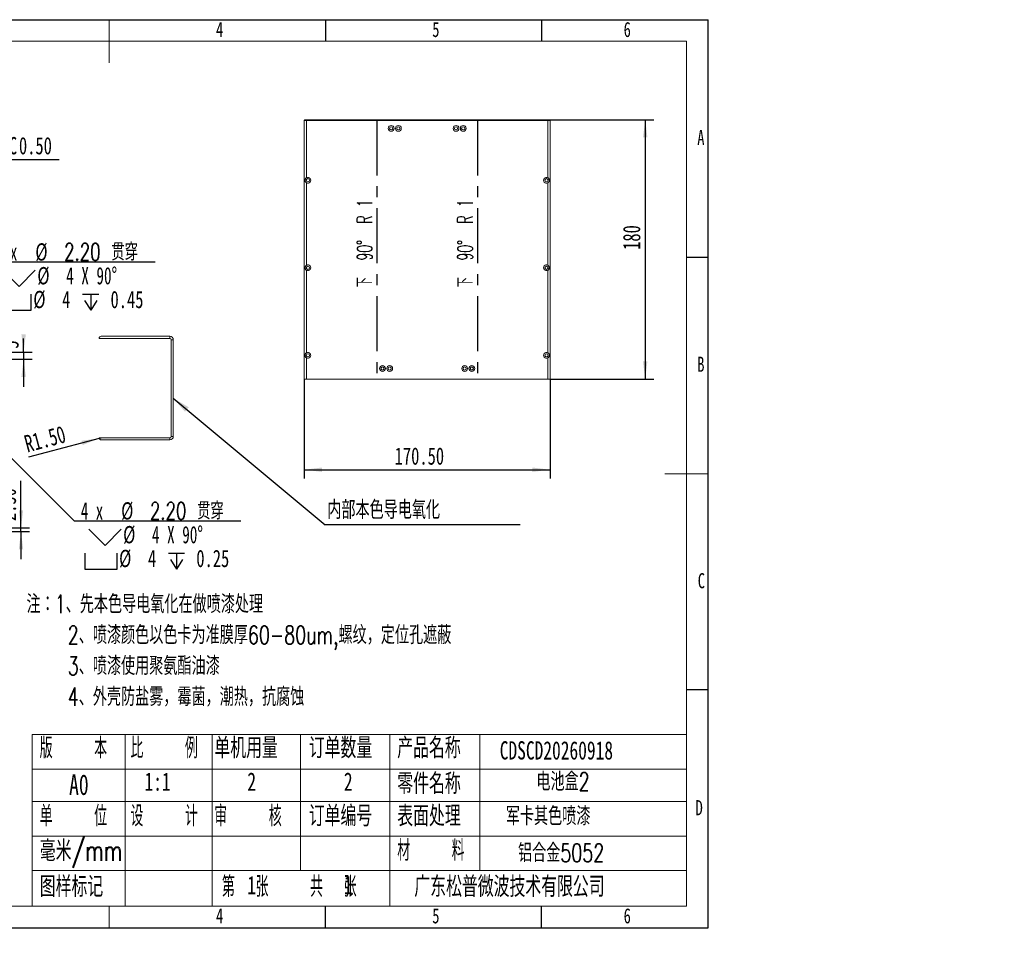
# Model space of a CAD drawing. Header units: millimetres. Extents: x 0 to 658, y -2 to 210.
# Tile 2 of 3: x 138 to 365, y -2 to 210. Entities that reach past the tile are written whole.
import ezdxf

# ---------------------------------------------------------------- set-up
doc = ezdxf.new("R2010")
doc.units = ezdxf.units.MM
doc.linetypes.add('CENTERX2', pattern=[20.32, 12.7, -2.54, 2.54, -2.54])
doc.layers.add('图框', color=7, linetype='Continuous')
doc.styles.add('SLDTEXTSTYLE0', font='TXT', dxfattribs={"width": 0.7})
doc.styles.add('SLDTEXTSTYLE1', font='TXT', dxfattribs={"width": 0.7, "bigfont": 'bigfont'})
doc.styles.add('SLDTEXTSTYLE3', font='TXT', dxfattribs={"width": 0.566667, "bigfont": 'bigfont'})
doc.styles.add('SLDTEXTSTYLE4', font='TXT', dxfattribs={"width": 0.633333})
doc.styles.add('SLDTEXTSTYLE5', font='TXT', dxfattribs={"width": 0.642857})
doc.styles.add('SLDTEXTSTYLE6', font='TXT', dxfattribs={"width": 0.609091, "bigfont": 'bigfont'})
doc.dimstyles.new('SLDDIMSTYLE0', dxfattribs={"dimtxt": 4, "dimasz": 4.08, "dimexe": 0, "dimexo": 0.0625, "dimgap": 1, "dimtad": 2, "dimlfac": 3, "dimrnd": 1e-09, "dimzin": 12, "dimdsep": 46, "dimtxsty": 'SLDTEXTSTYLE0', "dimsah": 1, "dimcen": 0.09, "dimadec": 0, "dimazin": 3, "dimtfac": 1, "dimtmove": 0, "dimatfit": 0, "dimfxl": 0, "dimfrac": 2, "dimtolj": 1, "dimtzin": 12, "dimarcsym": 0})
doc.dimstyles.new('SLDDIMSTYLE1', dxfattribs={"dimtxt": 4, "dimasz": 4.08, "dimexe": 0, "dimexo": 0.0625, "dimgap": 1, "dimtad": 2, "dimlfac": 3, "dimrnd": 1e-09, "dimzin": 4, "dimdsep": 46, "dimtxsty": 'SLDTEXTSTYLE0', "dimsah": 1, "dimcen": 0.09, "dimadec": 0, "dimazin": 1, "dimtfac": 1, "dimtmove": 0, "dimatfit": 0, "dimfxl": 0, "dimfrac": 2, "dimtolj": 1, "dimtzin": 12, "dimarcsym": 0})
doc.dimstyles.new('SLDDIMSTYLE2', dxfattribs={"dimtxt": 4, "dimasz": 4.08, "dimexe": 0, "dimexo": 0.0625, "dimgap": 1, "dimtad": 0, "dimtih": 1, "dimtoh": 1, "dimlfac": 3, "dimrnd": 1e-09, "dimzin": 4, "dimdsep": 46, "dimtxsty": 'SLDTEXTSTYLE0', "dimblk1": 'NONE', "dimsah": 1, "dimcen": 0, "dimadec": 0, "dimazin": 1, "dimtfac": 1, "dimtmove": 0, "dimatfit": 3, "dimldrblk": 'NONE', "dimfxl": 0, "dimfrac": 2, "dimtolj": 1, "dimtzin": 12, "dimarcsym": 0})
doc.dimstyles.new('SLDDIMSTYLE3', dxfattribs={"dimtxt": 4, "dimasz": 4.08, "dimexe": 0, "dimexo": 0.0625, "dimgap": 1, "dimtad": 2, "dimlfac": 3, "dimrnd": 1e-09, "dimzin": 4, "dimdsep": 46, "dimtxsty": 'SLDTEXTSTYLE0', "dimsah": 1, "dimcen": 0, "dimadec": 0, "dimazin": 1, "dimtfac": 1, "dimtofl": 0, "dimtmove": 0, "dimatfit": 3, "dimfxl": 0, "dimfrac": 2, "dimtolj": 1, "dimtzin": 12, "dimarcsym": 0})
doc.dimstyles.new('SLDDIMSTYLE4', dxfattribs={"dimtxt": 0.18, "dimasz": 4.08, "dimexe": 0, "dimexo": 0.0625, "dimgap": 0, "dimtad": 0, "dimtih": 1, "dimtoh": 1, "dimdec": 0, "dimrnd": 1e-09, "dimzin": 0, "dimdsep": 46, "dimtxsty": 'Standard', "dimsah": 1, "dimcen": 0.09, "dimadec": 0, "dimazin": 0, "dimtfac": 4.08, "dimtdec": 0, "dimtofl": 0, "dimtmove": 0, "dimatfit": 3, "dimfxl": 0, "dimfrac": 2, "dimtolj": 1, "dimtzin": 0, "dimarcsym": 0})
doc.dimstyles.new('SLDDIMSTYLE5', dxfattribs={"dimtxt": 4, "dimasz": 4.08, "dimexe": 0, "dimexo": 0.0625, "dimgap": 1, "dimtad": 2, "dimlfac": 3, "dimrnd": 1e-09, "dimzin": 4, "dimdsep": 46, "dimtxsty": 'SLDTEXTSTYLE0', "dimsah": 1, "dimcen": 0.09, "dimadec": 0, "dimazin": 1, "dimtfac": 1, "dimtofl": 0, "dimtmove": 0, "dimatfit": 3, "dimfxl": 0, "dimfrac": 2, "dimtolj": 1, "dimtzin": 12, "dimarcsym": 0})
doc.dimstyles.new('SLDDIMSTYLE6', dxfattribs={"dimtxt": 4, "dimasz": 4.08, "dimexe": 0, "dimexo": 0.0625, "dimgap": 1, "dimtad": 2, "dimlfac": 3, "dimrnd": 1e-09, "dimzin": 12, "dimdsep": 46, "dimtxsty": 'SLDTEXTSTYLE0', "dimsah": 1, "dimcen": 0.09, "dimadec": 0, "dimazin": 3, "dimtfac": 1, "dimtofl": 0, "dimtmove": 0, "dimatfit": 3, "dimfxl": 0, "dimfrac": 2, "dimtolj": 1, "dimtzin": 12, "dimarcsym": 0})

# ---------------------------------------------------------------- blocks, each defined once
blk = doc.blocks.new('SW_NOTE_0')
at = {"layer": '图框', "color": 0, "attachment_point": 1, "style": 'SLDTEXTSTYLE1'}
for s, insert, char_height in [('\\M+1928D\\M+181461\\M+18141\\M+190E6\\M+1967B\\M+19046导电氧\\M+189BB\\M+18DDD\\M+198F4喷\\M+18EBD处\\M+1979D', (0, 5.46), 4.2333), ('2\\M+18141喷\\M+18EBD颜\\M+19046\\M+188C8\\M+19046卡为\\M+18F79\\M+1968C\\M+18CFA60-80um,\\M+19786纹\\M+18143\\M+192E8\\M+188CA\\M+18D45\\M+18ED5\\M+195C1', (9.53, -1.69), 4.23333), ('3\\M+18141喷\\M+18EBD\\M+18E67\\M+19770\\M+1E3DA氨酯\\M+196FB\\M+18EBD', (9.53, -8.83), 4.2333), ('4\\M+18141\\M+18A4F壳\\M+19668盐雾\\M+18143霉\\M+18BDB\\M+18143\\M+192AA热\\M+18143\\M+18D52\\M+19585蚀', (9.53, -15.98), 4.2333)]:
    blk.add_mtext(s, dxfattribs=dict(at, insert=insert, char_height=char_height))
blk = doc.blocks.new('SW_NOTE_1')
at = {"layer": '图框', "color": 0, "attachment_point": 1, "style": 'SLDTEXTSTYLE1'}
for s, insert, char_height in [('1\\M+18141\\M+1955C\\M+196CA\\M+195BD\\M+190AE\\M+18141\\M+19DD9锐\\M+18A70\\M+18141\\M+19DD9\\M+196D1\\M+18E68\\M+18141\\M+19DD9划\\M+18DAD\\M+18141\\M+19DD9变\\M+18C60', (0, 6.82), 5.29167), ('2\\M+18141\\M+18F8A\\M+1974C\\M+196A2\\M+1928D\\M+18EDA\\M+190A1\\M+18CF6\\M+18DB7\\M+18BCF\\M+188C2GB/T1084-2400f级\\M+189C1\\M+18D48', (0, -1.73), 5.29167), ('3\\M+18141\\M+196A2\\M+1928D\\M+18D45\\M+188CA\\M+18CF6\\M+18DB7\\M+18BCF\\M+188C2\\M+1817D0.1', (0, -10.29), 5.2917), ('4\\M+18141\\M+196A2\\M+1928D圆\\M+18A70\\M+18BCF为R1.5', (0, -18.85), 5.2917), ('5\\M+18141\\M+196A2\\M+1928D\\M+18EDA\\M+190A1\\M+18E51\\M+18FC6SERP\\M+195B6\\M+18C8F\\M+189C1\\M+18D48', (0, -27.4), 5.2917)]:
    blk.add_mtext(s, dxfattribs=dict(at, insert=insert, char_height=char_height))
blk = doc.blocks.new('_D_5')
at = {"layer": '图框'}
for p, q in [((138.73, 133.13), (138.73, 136.24)), ((128.01, 133.13), (140.73, 133.13)), ((138.73, 133.13), (138.73, 131.47)), ((128.01, 131.47), (140.73, 131.47)), ((138.73, 131.47), (138.73, 125.12))]:
    blk.add_line(p, q, dxfattribs=at)
for points in [[(138.73, 133.13), (139.24, 137.21), (138.22, 137.21)], [(138.73, 131.47), (138.22, 127.39), (139.24, 127.39)]]:
    blk.add_solid(points, dxfattribs=at)
at = {"layer": '图框', "insert": (133.57, 133.92), "char_height": 4, "attachment_point": 1, "rotation": 90, "style": 'SLDTEXTSTYLE0'}
blk.add_mtext('5', dxfattribs=at)
blk = doc.blocks.new('SW_SYMBOL_HOLE_SINK')
at = {"layer": '图框', "color": 0}
for p, q in [((0, 875), (800, 75)), ((800, 75), (1600, 875))]:
    blk.add_line(p, q, dxfattribs=at)
blk = doc.blocks.new('SW_SYMBOL_HOLE_SPOT')
at = {"layer": '图框', "color": 0}
for p, q in [((0, 875), (0, 75)), ((1600, 75), (1600, 875)), ((0, 75), (1600, 75))]:
    blk.add_line(p, q, dxfattribs=at)
blk = doc.blocks.new('SW_SYMBOL_HOLE_DEPTH')
at = {"layer": '图框', "color": 0}
for p, q in [((0, 875), (800, 875)), ((100, 555), (400, 75)), ((400, 875), (400, 75)), ((700, 555), (400, 75))]:
    blk.add_line(p, q, dxfattribs=at)
blk = doc.blocks.new('_D_9')
at = {"layer": '图框'}
for p, q in [((127.54, 116.94), (128.48, 116)), ((128.48, 116), (150.38, 94.09)), ((150.38, 94.09), (188.98, 94.09))]:
    blk.add_line(p, q, dxfattribs=at)
blk.add_solid([(128.48, 116), (131.01, 112.75), (131.73, 113.47)], dxfattribs=at)
at = {"layer": '图框', "xscale": 0.004654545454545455, "yscale": 0.004654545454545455, "zscale": 0.004654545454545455}
for name, p in [('SW_SYMBOL_HOLE_SINK', (153.83, 88.07)), ('SW_SYMBOL_HOLE_SPOT', (152.9, 82.57)), ('SW_SYMBOL_HOLE_DEPTH', (172.22, 82.57))]:
    blk.add_blockref(name, p, dxfattribs=at)
at = {"layer": '图框', "char_height": 4, "attachment_point": 1}
for s, insert, style in [('4 x', (151.96, 98.4), 'SLDTEXTSTYLE4'), ('%%c', (161.28, 98.4), 'SLDTEXTSTYLE0'), ('2.20 贯\\M+190FA', (167.95, 98.4), 'SLDTEXTSTYLE1'), ('%%c', (161.74, 92.9), 'SLDTEXTSTYLE0'), ('4 X 90°', (168.41, 92.9), 'SLDTEXTSTYLE5'), ('%%c', (160.81, 87.4), 'SLDTEXTSTYLE0'), ('4', (167.48, 87.4), 'SLDTEXTSTYLE0'), ('0.25', (178.66, 87.4), 'SLDTEXTSTYLE0')]:
    blk.add_mtext(s, dxfattribs=dict(at, insert=insert, style=style))
blk = doc.blocks.new('_NONE')
blk = doc.blocks.new('_D_11')
at = {"layer": '图框'}
for p, q in [((115.39, 159.71), (116.64, 159.24)), ((116.64, 159.24), (130.54, 153.98)), ((130.54, 153.98), (169.14, 153.98))]:
    blk.add_line(p, q, dxfattribs=at)
blk.add_solid([(116.64, 159.24), (120.27, 157.32), (120.63, 158.27)], dxfattribs=at)
at = {"layer": '图框', "xscale": 0.004654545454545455, "yscale": 0.004654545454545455, "zscale": 0.004654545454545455}
for name, p in [('SW_SYMBOL_HOLE_SINK', (133.99, 147.96)), ('SW_SYMBOL_HOLE_SPOT', (133.06, 142.46)), ('SW_SYMBOL_HOLE_DEPTH', (152.38, 142.46))]:
    blk.add_blockref(name, p, dxfattribs=at)
at = {"layer": '图框', "char_height": 4, "attachment_point": 1}
for s, insert, style in [('3 x', (132.12, 158.29), 'SLDTEXTSTYLE4'), ('%%c', (141.44, 158.29), 'SLDTEXTSTYLE0'), ('2.20 贯\\M+190FA', (148.11, 158.29), 'SLDTEXTSTYLE1'), ('%%c', (141.9, 152.79), 'SLDTEXTSTYLE0'), ('4 X 90°', (148.57, 152.79), 'SLDTEXTSTYLE5'), ('%%c', (140.97, 147.29), 'SLDTEXTSTYLE0'), ('4', (147.64, 147.29), 'SLDTEXTSTYLE0'), ('0.45', (158.82, 147.29), 'SLDTEXTSTYLE0')]:
    blk.add_mtext(s, dxfattribs=dict(at, insert=insert, style=style))
blk = doc.blocks.new('SW_CHAMFER_DIMENSION_0')
at = {"layer": '图框', "color": 0}
for p, q in [((-5.48, -1.89), (-7.36, 0)), ((-7.36, 0), (11.64, 0))]:
    blk.add_line(p, q, dxfattribs=at)
at = {"layer": '图框', "color": 0, "char_height": 4, "attachment_point": 1, "style": 'SLDTEXTSTYLE0'}
for s, insert in [('C', (0, 5.16)), ('0.50', (2.33, 5.16))]:
    blk.add_mtext(s, dxfattribs=dict(at, insert=insert))
blk = doc.blocks.new('_D_19')
at = {"layer": '图框'}
for p, q in [((138.12, 92.45), (138.12, 103.36)), ((116.01, 91.61), (140.12, 91.61)), ((129.85, 92.45), (140.12, 92.45)), ((138.12, 91.61), (138.12, 92.45)), ((138.12, 91.61), (138.12, 85.26))]:
    blk.add_line(p, q, dxfattribs=at)
for points in [[(138.12, 92.45), (138.63, 96.53), (137.62, 96.53)], [(138.12, 91.61), (137.62, 87.53), (138.63, 87.53)]]:
    blk.add_solid(points, dxfattribs=at)
at = {"layer": '图框', "insert": (132.97, 94.05), "char_height": 4, "attachment_point": 1, "rotation": 90, "style": 'SLDTEXTSTYLE0'}
blk.add_mtext('2.50', dxfattribs=at)
blk = doc.blocks.new('_D_21')
at = {"layer": '图框'}
for q in [(139.88, 108.8), (156.67, 113.3)]:
    blk.add_line((156.19, 113.17), q, dxfattribs=at)
blk.add_solid([(156.19, 113.17), (152.11, 112.61), (152.38, 111.62)], dxfattribs=at)
at = {"layer": '图框', "insert": (138.55, 113.74), "char_height": 4, "attachment_point": 1, "rotation": 15, "style": 'SLDTEXTSTYLE0'}
blk.add_mtext('R1.50', dxfattribs=at)
blk = doc.blocks.new('SW_NOTE_2')
at = {"layer": '图框', "color": 0}
blk.add_line((45.04, 0), (0, 0), dxfattribs=at)
at = {"layer": '图框', "color": 0, "insert": (0.48, 5.55), "char_height": 4.2333, "attachment_point": 1, "style": 'SLDTEXTSTYLE1'}
blk.add_mtext('\\M+193E0\\M+19594\\M+1967B\\M+19046导电氧\\M+189BB', dxfattribs=at)
blk = doc.blocks.new('_D_22')
at = {"layer": '图框'}
for p, q in [((203.62, 126.87), (203.62, 103.92)), ((260.45, 126.87), (260.45, 103.92)), ((203.62, 105.92), (260.45, 105.92))]:
    blk.add_line(p, q, dxfattribs=at)
for points in [[(203.62, 105.92), (207.7, 105.41), (207.7, 106.43)], [(260.45, 105.92), (256.37, 106.43), (256.37, 105.41)]]:
    blk.add_solid(points, dxfattribs=at)
at = {"layer": '图框', "insert": (224.52, 111.08), "char_height": 4, "attachment_point": 1, "style": 'SLDTEXTSTYLE0'}
blk.add_mtext('170.50', dxfattribs=at)
blk = doc.blocks.new('_D_23')
at = {"layer": '图框'}
for p, q in [((260.29, 186.87), (284.45, 186.87)), ((282.45, 186.87), (282.45, 126.87)), ((260.45, 126.87), (284.45, 126.87))]:
    blk.add_line(p, q, dxfattribs=at)
for points in [[(282.45, 186.87), (281.95, 182.79), (282.96, 182.79)], [(282.45, 126.87), (282.96, 130.95), (281.95, 130.95)]]:
    blk.add_solid(points, dxfattribs=at)
at = {"layer": '图框', "insert": (277.3, 156.76), "char_height": 4, "attachment_point": 1, "rotation": 90, "style": 'SLDTEXTSTYLE0'}
blk.add_mtext('180', dxfattribs=at)

msp = doc.modelspace()

# ---------------------------------------------------------------- linework, layer by layer
at = {"color": 7, "linetype": 'Continuous', "lineweight": 15}
for p, q in [((203.6218, 186.7003), (203.7885, 186.867)), ((203.6218, 186.7003), (203.6218, 126.867)), ((204.1218, 186.7003), (203.6218, 186.7003)), ((203.7885, 186.867), (204.1218, 186.867)), ((204.1218, 186.7003), (204.1218, 186.867)), ((204.1218, 186.867), (259.9544, 186.867)), ((204.1218, 186.7003), (204.1218, 173.4443)), ((259.9544, 186.7003), (204.1218, 186.7003)), ((259.9544, 186.7003), (259.9544, 186.867)), ((259.9544, 186.867), (260.2877, 186.867)), ((259.9544, 173.4443), (259.9544, 186.7003)), ((260.4544, 186.7003), (259.9544, 186.7003)), ((260.2877, 186.867), (260.4544, 186.7003)), ((260.4544, 126.867), (260.4544, 186.7003)), ((204.1218, 172.2896), (204.1218, 153.1943)), ((259.9544, 153.1943), (259.9544, 172.2896)), ((204.1218, 152.0396), (204.1218, 132.9443)), ((259.9544, 132.9443), (259.9544, 152.0396)), ((156.337, 136.6787), (156.337, 136.6737)), ((156.6703, 136.8011), (172.5037, 136.8011)), ((172.5037, 136.3011), (172.5037, 136.8011)), ((156.1703, 136.3011), (172.5037, 136.3011)), ((172.837, 135.9677), (173.337, 135.9677)), ((172.837, 135.9677), (172.837, 113.6344)), ((173.337, 135.9677), (173.337, 113.6344)), ((204.1218, 131.7896), (204.1218, 126.867)), ((259.9544, 126.867), (259.9544, 131.7896)), ((204.1218, 126.867), (203.6218, 126.867)), ((204.1218, 126.867), (259.9544, 126.867)), ((260.4544, 126.867), (259.9544, 126.867)), ((172.5037, 113.3011), (156.1703, 113.3011)), ((156.337, 112.9284), (156.337, 112.9234)), ((172.5037, 112.8011), (156.6703, 112.8011)), ((172.5037, 113.3011), (172.5037, 112.8011)), ((172.837, 113.6344), (173.337, 113.6344))]:
    msp.add_line(p, q, dxfattribs=at)
at = {"color": 7, "linetype": 'CENTERX2'}
for p, q in [((220.4133, 186.7003), (220.4133, 126.867)), ((243.6629, 186.7003), (243.6629, 126.867))]:
    msp.add_line(p, q, dxfattribs=at)
at = {"color": 7, "linetype": 'Continuous', "lineweight": 15}
for centre, radius in [((223.7048, 184.867), 0.6667), ((223.7048, 184.867), 0.3667), ((225.3714, 184.867), 0.6667), ((225.3714, 184.867), 0.3667), ((238.7048, 184.867), 0.6667), ((238.7048, 184.867), 0.3667), ((240.3714, 184.867), 0.6667), ((240.3714, 184.867), 0.3667), ((204.4551, 172.867), 0.3667), ((259.6211, 172.867), 0.3667), ((204.4551, 152.617), 0.3667), ((259.6211, 152.617), 0.3667), ((204.4551, 132.367), 0.3667), ((259.6211, 132.367), 0.3667), ((221.7048, 129.3336), 0.6667), ((223.3714, 129.3336), 0.6667), ((240.7048, 129.3336), 0.6667), ((242.3714, 129.3336), 0.6667), ((221.7048, 129.3336), 0.3667), ((223.3714, 129.3336), 0.3667), ((240.7048, 129.3336), 0.3667), ((242.3714, 129.3336), 0.3667)]:
    msp.add_circle(centre, radius, dxfattribs=at)
for centre, radius, start, end in [((204.4551, 172.867), 0.6667, 240, 120), ((259.6211, 172.867), 0.6667, 60, 300), ((204.4551, 152.617), 0.6667, 240, 120), ((259.6211, 152.617), 0.6667, 60, 300), ((156.6703, 136.3011), 0.5, 90, 180), ((172.5037, 135.9677), 0.8333, 0, 90), ((172.5037, 135.9677), 0.3333, 0, 90), ((204.4551, 132.367), 0.6667, 240, 120), ((259.6211, 132.367), 0.6667, 60, 300), ((156.6703, 113.3011), 0.5, 180, 270), ((172.5037, 113.6344), 0.8333, 270, 0), ((172.5037, 113.6344), 0.3333, 270, 0)]:
    msp.add_arc(centre, radius, start, end, dxfattribs=at)
for points in [[(204.1218, 173.4443), (204.0698, 173.4143), (204.0235, 173.3784), (203.9411, 173.2955), (203.9064, 173.2498), (203.8494, 173.1511), (203.8269, 173.0975), (203.8043, 173.0141), (203.7985, 172.9857), (203.7906, 172.9273), (203.7885, 172.8971), (203.7884, 172.8083), (203.7963, 172.7495), (203.8267, 172.6368), (203.8487, 172.5842), (203.9059, 172.4847), (203.9408, 172.4389), (204.0223, 172.3566), (204.0698, 172.3196), (204.1218, 172.2896)], [(259.9544, 172.2896), (260.0064, 172.3196), (260.0527, 172.3555), (260.1351, 172.4384), (260.1698, 172.4841), (260.2268, 172.5828), (260.2493, 172.6364), (260.2719, 172.7198), (260.2777, 172.7482), (260.2856, 172.8066), (260.2877, 172.8368), (260.2878, 172.9256), (260.2799, 172.9844), (260.2495, 173.0971), (260.2275, 173.1497), (260.1703, 173.2492), (260.1354, 173.295), (260.0539, 173.3773), (260.0064, 173.4143), (259.9544, 173.4443)], [(204.1218, 153.1943), (204.0698, 153.1643), (204.0235, 153.1284), (203.9411, 153.0455), (203.9064, 152.9998), (203.8494, 152.9011), (203.8269, 152.8475), (203.8043, 152.7641), (203.7985, 152.7357), (203.7906, 152.6773), (203.7885, 152.6471), (203.7884, 152.5583), (203.7963, 152.4995), (203.8267, 152.3868), (203.8487, 152.3342), (203.9059, 152.2347), (203.9408, 152.1889), (204.0223, 152.1066), (204.0698, 152.0696), (204.1218, 152.0396)], [(259.9544, 152.0396), (260.0064, 152.0696), (260.0527, 152.1055), (260.1351, 152.1884), (260.1698, 152.2341), (260.2268, 152.3328), (260.2493, 152.3864), (260.2719, 152.4698), (260.2777, 152.4982), (260.2856, 152.5566), (260.2877, 152.5868), (260.2878, 152.6756), (260.2799, 152.7344), (260.2495, 152.8471), (260.2275, 152.8997), (260.1703, 152.9992), (260.1354, 153.045), (260.0539, 153.1273), (260.0064, 153.1643), (259.9544, 153.1943)], [(204.1218, 132.9443), (204.0698, 132.9143), (204.0235, 132.8784), (203.9411, 132.7955), (203.9064, 132.7498), (203.8494, 132.6511), (203.8269, 132.5975), (203.8043, 132.5141), (203.7985, 132.4857), (203.7906, 132.4273), (203.7885, 132.3971), (203.7884, 132.3083), (203.7963, 132.2495), (203.8267, 132.1368), (203.8487, 132.0842), (203.9059, 131.9847), (203.9408, 131.9389), (204.0223, 131.8566), (204.0698, 131.8196), (204.1218, 131.7896)], [(259.9544, 131.7896), (260.0064, 131.8196), (260.0527, 131.8555), (260.1351, 131.9384), (260.1698, 131.9841), (260.2268, 132.0828), (260.2493, 132.1364), (260.2719, 132.2198), (260.2777, 132.2482), (260.2856, 132.3066), (260.2877, 132.3368), (260.2878, 132.4256), (260.2799, 132.4844), (260.2495, 132.5971), (260.2275, 132.6497), (260.1703, 132.7492), (260.1354, 132.795), (260.0539, 132.8773), (260.0064, 132.9143), (259.9544, 132.9443)]]:
    msp.add_open_spline(points, degree=3, knots=[0, 0, 0, 0, 0.125, 0.125, 0.25, 0.25, 0.375, 0.375, 0.4375, 0.4375, 0.5, 0.5, 0.625, 0.625, 0.75, 0.75, 0.875, 0.875, 1, 1, 1, 1], dxfattribs=at)
at = {"layer": '图框'}
for p, q in [((0, 210), (297, 210)), ((208.5, 210), (208.5, 205)), ((258.5, 210), (258.5, 205)), ((297, 0), (297, 210)), ((297, 155), (292, 155)), ((297, 55), (292, 55)), ((208.5, 0), (208.5, 5)), ((258.5, 0), (258.5, 5)), ((0, 0), (297, 0))]:
    msp.add_line(p, q, dxfattribs=at)
at = {"layer": '图框', "lineweight": 15}
for p, q in [((158.5, 210), (158.5, 200)), ((297, 105), (287, 105)), ((140.6855, 44.6376), (140.6855, 5)), ((140.6855, 44.6376), (292, 44.6376)), ((162.2134, 44.6376), (162.2134, 5)), ((182.3168, 44.6376), (182.3168, 5)), ((202.7866, 44.6376), (202.7866, 13.2072)), ((223.3713, 44.6376), (223.3713, 5)), ((244.1827, 44.6376), (244.1827, 13.2072)), ((140.6855, 36.639), (292, 36.639)), ((140.6855, 29.162), (292, 29.162)), ((140.6855, 21.1634), (292, 21.1634)), ((140.6855, 13.2072), (292, 13.2072)), ((25, 5), (292, 5)), ((158.5, 0), (158.5, 5))]:
    msp.add_line(p, q, dxfattribs=at)
at = {"layer": '图框', "linetype": 'Continuous', "lineweight": 15}
for p in [(25, 205), (292, 5)]:
    msp.add_line(p, (292, 205), dxfattribs=at)

# ---------------------------------------------------------------- block references
at = {"layer": '图框'}
for name, p in [('SW_CHAMFER_DIMENSION_0', (135.3207, 177.6993)), ('SW_NOTE_2', (208.4595, 93.2024)), ('SW_NOTE_0', (139.4047, 71.5007)), ('SW_NOTE_1', (27.572, 44.2672))]:
    msp.add_blockref(name, p, dxfattribs=at)

# ---------------------------------------------------------------- texts
at = {"color": 7, "linetype": 'Continuous', "lineweight": 0, "char_height": 3.5, "attachment_point": 2, "rotation": 90, "style": 'SLDTEXTSTYLE6'}
for insert in [(215.8148, 158.3124), (239.0645, 158.3124)]:
    msp.add_mtext('\\M+189BA  90\\M+1818B  R 1', dxfattribs=dict(at, insert=insert))
at = {"layer": '图框'}
for s, insert, char_height, attachment_point, style in [('4', (184.0444, 209.4973), 3.5, 2, 'SLDTEXTSTYLE0'), ('5', (234.0444, 209.4973), 3.5, 2, 'SLDTEXTSTYLE0'), ('6', (278.2969, 209.4973), 3.5, 2, 'SLDTEXTSTYLE0'), ('A', (295.3203, 184.4973), 3.5, 2, 'SLDTEXTSTYLE0'), ('B', (295.3203, 132.0551), 3.5, 2, 'SLDTEXTSTYLE0'), ('C', (295.4273, 81.9973), 3.5, 2, 'SLDTEXTSTYLE0'), ('\\M+194C5    \\M+1967B', (142.4579, 43.9381), 4.7625, 1, 'SLDTEXTSTYLE3'), ('\\M+194E4    \\M+197E1', (163.4408, 43.9381), 4.7625, 1, 'SLDTEXTSTYLE3'), ('单\\M+18AF7\\M+19770\\M+197CA', (182.8424, 43.9381), 4.7625, 1, 'SLDTEXTSTYLE1'), ('订单\\M+19094\\M+197CA', (204.6632, 43.9381), 4.7625, 1, 'SLDTEXTSTYLE1'), ('产\\M+19569\\M+196BC\\M+18FCC', (225.1182, 43.9381), 4.7625, 1, 'SLDTEXTSTYLE1'), ('CDSCD20260918', (248.8117, 43.1213), 4.233333, 1, 'SLDTEXTSTYLE0'), ('电\\M+19272\\M+1E1B42', (257.2783, 35.8972), 4.233333, 1, 'SLDTEXTSTYLE1'), ('A0', (149.2386, 35.4493), 4.7625, 1, 'SLDTEXTSTYLE0'), ('1:1', (166.6818, 35.8972), 4.23333, 1, 'SLDTEXTSTYLE0'), ('2', (190.455, 35.8972), 4.2333, 1, 'SLDTEXTSTYLE0'), ('2', (212.7824, 35.8972), 4.2333, 1, 'SLDTEXTSTYLE0'), ('\\M+197EB\\M+18C8F\\M+196BC\\M+18FCC', (225.127, 35.6872), 4.7625, 1, 'SLDTEXTSTYLE1'), ('单    \\M+188CA', (142.4667, 28.2085), 4.7625, 1, 'SLDTEXTSTYLE3'), ('设    计', (163.4408, 28.2085), 4.7625, 1, 'SLDTEXTSTYLE3'), ('审    \\M+18A6A', (182.8336, 28.2085), 4.7625, 1, 'SLDTEXTSTYLE3'), ('订单编\\M+18D86', (204.6543, 28.2085), 4.7625, 1, 'SLDTEXTSTYLE1'), ('\\M+1955C\\M+196CA处\\M+1979D', (225.127, 28.2085), 4.7625, 1, 'SLDTEXTSTYLE1'), ('军卡\\M+191B4\\M+19046喷\\M+18EBD', (250.2228, 27.9245), 4.233333, 1, 'SLDTEXTSTYLE1'), ('D', (294.9297, 29.4973), 3.5, 2, 'SLDTEXTSTYLE0'), ('\\M+19F7C\\M+195C4/mm', (142.4667, 20.1883), 4.7625, 1, 'SLDTEXTSTYLE1'), ('\\M+18DDE    \\M+197BF', (225.127, 20.2203), 4.7625, 1, 'SLDTEXTSTYLE3'), ('铝\\M+18D87\\M+18BE05052', (253.045, 19.4226), 4.233333, 1, 'SLDTEXTSTYLE1'), ('图样标记', (142.4667, 11.8647), 4.7625, 1, 'SLDTEXTSTYLE1'), ('\\M+191E6  张    \\M+18BA4  张', (184.597, 11.8647), 4.7625, 1, 'SLDTEXTSTYLE3'), ('1', (190.455, 11.9585), 4.2333, 1, 'SLDTEXTSTYLE0'), ('1', (212.7824, 11.9585), 4.2333, 1, 'SLDTEXTSTYLE0'), ('\\M+19BF6东\\M+18FBC\\M+19581\\M+194F7\\M+19467\\M+18B5A术\\M+1974C\\M+18CC0\\M+18CF6\\M+18E69', (229.0633, 11.8647), 4.7625, 1, 'SLDTEXTSTYLE1'), ('6', (278.2969, 4.4973), 3.5, 2, 'SLDTEXTSTYLE0'), ('4', (184.0444, 4.4973), 3.5, 2, 'SLDTEXTSTYLE0'), ('5', (234.0444, 4.4973), 3.5, 2, 'SLDTEXTSTYLE0')]:
    msp.add_mtext(s, dxfattribs=dict(at, insert=insert, char_height=char_height, attachment_point=attachment_point, style=style))

# ---------------------------------------------------------------- dimensions: what is measured, and where the dimension line sits
for base, p1, p2, dimstyle, picture, middle in [((282.4544, 126.867), (260.2877, 186.867), (260.4544, 126.867), 'SLDDIMSTYLE6', '_D_23', (282.4544, 160.2563)), ((138.7287, 131.4677), (128.0121, 133.1344), (128.0121, 131.4677), 'SLDDIMSTYLE0', '_D_5', (138.7287, 135.0804)), ((138.1237, 92.4466), (116.0121, 91.6133), (129.8454, 92.4466), 'SLDDIMSTYLE1', '_D_19', (138.1237, 98.7082))]:
    dim = msp.add_linear_dim(base=base, p1=p1, p2=p2, angle=90, dimstyle=dimstyle, dxfattribs=at)
    dim.commit()
    dim.dimension.update_dxf_attribs({"geometry": picture, "text_midpoint": middle, "dimtype": 160})
for p1, p2, text, picture, middle in [((115.3886, 159.7148), (116.6356, 159.2429), '3 x <> 贯穿\\P{\\fGDT;w}%%c 4 X 90°\\P{\\fGDT;v}%%c 4 {\\fGDT;x} 0.45', '_D_11', (150.6301, 150.3875)), ((127.5409, 116.9393), (128.4833, 115.9961), '4 x <> 贯穿\\P{\\fGDT;w}%%c 4 X 90°\\P{\\fGDT;v}%%c 4 {\\fGDT;x} 0.25', '_D_9', (170.4699, 90.4903))]:
    dim = msp.add_diameter_dim_2p(p1=p1, p2=p2, text=text, dimstyle='SLDDIMSTYLE2', dxfattribs=at)
    dim.commit()
    dim.dimension.update_dxf_attribs({"geometry": picture, "text_midpoint": middle, "dimtype": 163})
dim = msp.add_linear_dim(base=(260.4544, 105.9222), p1=(203.6218, 126.867), p2=(260.4544, 126.867), dimstyle='SLDDIMSTYLE5', dxfattribs=at)
dim.commit()
dim.dimension.update_dxf_attribs({"geometry": '_D_22', "text_midpoint": (231.4993, 105.9222), "dimtype": 160})
dim = msp.add_radius_dim(center=(156.6703, 113.3011), mpoint=(156.1874, 113.1717), dimstyle='SLDDIMSTYLE3', dxfattribs=at)
dim.commit()
dim.dimension.update_dxf_attribs({"geometry": '_D_21', "text_midpoint": (145.2819, 110.2495), "dimtype": 164})

# ---------------------------------------------------------------- leaders
msp.add_leader([(173.337, 122.4555), (208.4595, 93.2024)], dimstyle='SLDDIMSTYLE4', dxfattribs=at)

doc.saveas('drawing.dxf')
